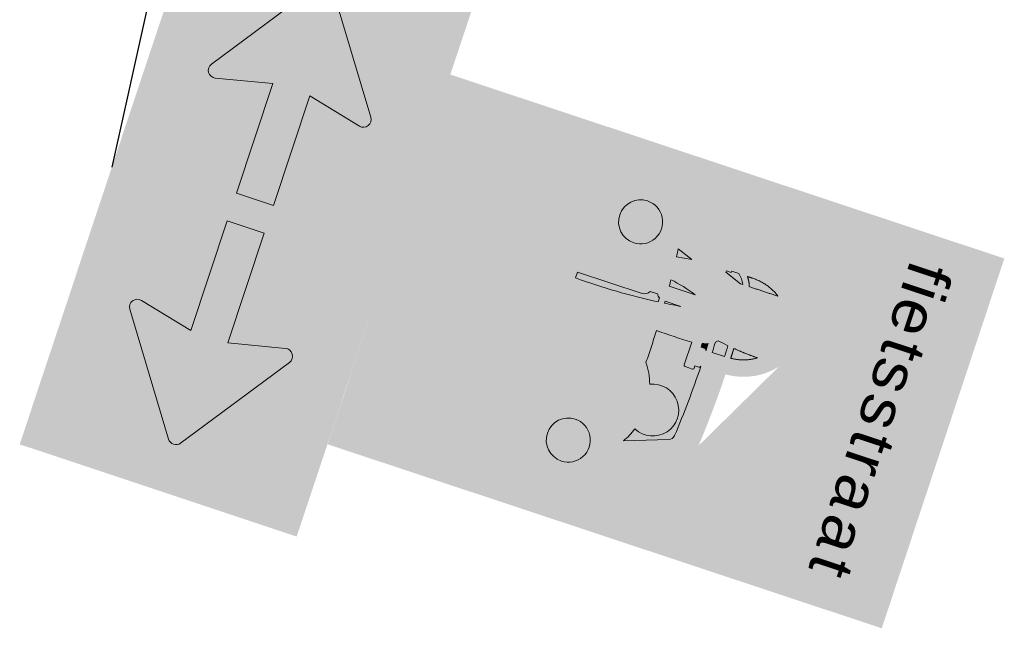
# Model space of a CAD drawing. Header units: metres. Extents: x 136326 to 138181, y 453212 to 454732.
# Tile 40 of 55: x 136674.96 to 136680.02, y 454090.82 to 454093.94. Entities that reach past the tile are written whole.
import ezdxf

# ---------------------------------------------------------------- set-up
doc = ezdxf.new("R2010")
doc.units = ezdxf.units.M
doc.layers.add('mob_bebording', color=7, linetype='Continuous', lineweight=0)
doc.styles.add('Style-Verkeersborden', font='Verkeersborden.shx')

# ---------------------------------------------------------------- blocks, each defined once
blk = doc.blocks.new('bord_OB502')
at = {"layer": 'mob_bebording', "linetype": 'Continuous', "lineweight": 0}
h = blk.add_hatch(color=254, dxfattribs=at)
h.paths.add_polyline_path([(-0.2999999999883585, -0.3000000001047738), (-0.2999999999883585, 0), (5.820766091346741e-11, 0), (0.2999999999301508, -5.820766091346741e-11), (0.3000000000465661, -0.3000000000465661)])
h.paths.add_polyline_path([(0.2750000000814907, -0.2900000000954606), (-0.2749999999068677, -0.2900000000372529, -0.414213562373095), (-0.2900000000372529, -0.2750000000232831), (-0.2900000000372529, -0.02500000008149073, -0.414213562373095), (-0.2749999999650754, -0.01000000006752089), (0.2750000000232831, -0.009999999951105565, -0.414213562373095), (0.2899999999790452, -0.02500000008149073), (0.2899999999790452, -0.2750000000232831, -0.414213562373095)], flags=17)
h = blk.add_hatch(color=7, dxfattribs=at)
h.paths.add_polyline_path([(-0.2750000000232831, -0.01000000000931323, 0.414213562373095), (-0.2899999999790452, -0.02500000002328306), (-0.2899999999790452, -0.2750000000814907, 0.414213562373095), (-0.2749999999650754, -0.2900000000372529), (0.2750000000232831, -0.2900000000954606, 0.414213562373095), (0.2900000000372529, -0.2750000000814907), (0.2900000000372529, -0.02500000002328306, 0.414213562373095), (0.2749999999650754, -0.01000000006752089)])
h.paths.add_polyline_path([(0.2799999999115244, -0.2750000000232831, -0.414213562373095), (0.2750000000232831, -0.2800000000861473), (-0.2749999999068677, -0.2800000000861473, -0.414213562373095), (-0.279999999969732, -0.2750000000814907), (-0.279999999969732, -0.02500000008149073, -0.414213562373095), (-0.2750000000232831, -0.02000000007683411), (0.2750000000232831, -0.02000000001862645, -0.414213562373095), (0.2800000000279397, -0.02500000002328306)])
h = blk.add_hatch(color=254, dxfattribs=at)
h.paths.add_polyline_path([(0.279999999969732, -0.2750000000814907), (0.279999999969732, -0.02500000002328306, 0.414213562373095), (0.2750000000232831, -0.02000000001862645), (-0.2750000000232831, -0.02000000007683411, 0.414213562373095), (-0.279999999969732, -0.02500000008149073), (-0.279999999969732, -0.2750000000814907, 0.414213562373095), (-0.2750000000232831, -0.2800000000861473), (0.2750000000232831, -0.2800000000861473, 0.414213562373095)])
h.paths.add_polyline_path([(0.120247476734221, -0.07200566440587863, -0.687280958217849), (0.1326310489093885, -0.0636528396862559), (0.2465886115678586, -0.1434467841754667, -0.5205670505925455), (0.2465886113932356, -0.1565532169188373), (0.1326310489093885, -0.2363471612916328, -0.6872809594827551), (0.1202474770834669, -0.2279943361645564), (0.1336365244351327, -0.1700000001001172), (0.01499999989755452, -0.1700000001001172), (0.01500000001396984, -0.1300000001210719), (0.1336365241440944, -0.1300000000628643)], flags=17)
h.paths.add_polyline_path([(-0.1202474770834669, -0.2279943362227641, -0.6872809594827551), (-0.1326310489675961, -0.2363471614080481), (-0.2465886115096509, -0.1565532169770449, -0.5205670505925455), (-0.2465886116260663, -0.1434467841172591), (-0.1326310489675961, -0.06365283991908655, -0.687280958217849), (-0.1202474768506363, -0.0720056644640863), (-0.1336365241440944, -0.1300000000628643), (-0.01499999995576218, -0.1300000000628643), (-0.01500000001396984, -0.1700000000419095), (-0.1336365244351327, -0.1700000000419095)], flags=17)
h = blk.add_hatch(color=7, dxfattribs=at)
edge = h.paths.add_edge_path()
edge.add_arc((-0.1280424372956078, -0.07020605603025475), 0.008000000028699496, 347.0000004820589, 485.000000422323)
edge.add_line((-0.1326310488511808, -0.0636528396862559), (-0.2465886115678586, -0.1434467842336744))
edge.add_arc((-0.2419999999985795, -0.1500000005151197), 0.007999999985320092, 125.0000007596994, 235.0000007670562)
edge.add_line((-0.2465886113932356, -0.1565532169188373), (-0.1326310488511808, -0.2363471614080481))
edge.add_arc((-0.1280424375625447, -0.2297939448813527), 0.008000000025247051, 235.0000018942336, 373.0000020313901)
edge.add_line((-0.1202474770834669, -0.2279943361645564), (-0.1336365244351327, -0.1700000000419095))
edge.add_line((-0.1336365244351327, -0.1700000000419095), (-0.01500000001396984, -0.1700000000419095))
edge.add_line((-0.01500000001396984, -0.1700000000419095), (-0.01499999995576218, -0.1300000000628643))
edge.add_line((-0.01499999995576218, -0.1300000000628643), (-0.1336365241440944, -0.1300000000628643))
edge.add_line((-0.1336365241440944, -0.1300000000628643), (-0.120247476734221, -0.07200566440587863))
h = blk.add_hatch(color=7, dxfattribs=at)
edge = h.paths.add_edge_path()
edge.add_arc((0.1280424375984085, -0.2297939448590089), 0.008000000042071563, 166.9999985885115, 304.9999987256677)
edge.add_line((0.1326310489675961, -0.2363471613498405), (0.2465886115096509, -0.1565532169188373))
edge.add_arc((0.241999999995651, -0.1500000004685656), 0.008000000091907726, 304.9999997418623, 414.9999997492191)
edge.add_line((0.2465886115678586, -0.1434467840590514), (0.1326310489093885, -0.06365283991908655))
edge.add_arc((0.1280424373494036, -0.07020605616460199), 0.007999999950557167, 54.99999914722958, 192.9999990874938)
edge.add_line((0.1202474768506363, -0.0720056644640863), (0.1336365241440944, -0.1300000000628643))
edge.add_line((0.1336365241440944, -0.1300000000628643), (0.01500000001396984, -0.1300000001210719))
edge.add_line((0.01500000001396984, -0.1300000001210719), (0.01499999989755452, -0.1700000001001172))
edge.add_line((0.01499999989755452, -0.1700000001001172), (0.1336365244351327, -0.1700000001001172))
edge.add_line((0.1336365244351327, -0.1700000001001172), (0.1202474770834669, -0.2279943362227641))
at = {"layer": 'mob_bebording', "color": 7, "linetype": 'Continuous', "lineweight": 0, "flags": 128}
for points in [[(-0.120247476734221, -0.07200566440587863, 0.687280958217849), (-0.1326310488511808, -0.0636528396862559), (-0.2465886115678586, -0.1434467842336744, 0.5205670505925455), (-0.2465886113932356, -0.1565532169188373), (-0.1326310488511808, -0.2363471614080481, 0.6872809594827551), (-0.1202474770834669, -0.2279943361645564), (-0.1336365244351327, -0.1700000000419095), (-0.01500000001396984, -0.1700000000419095), (-0.01499999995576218, -0.1300000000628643), (-0.1336365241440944, -0.1300000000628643)], [(0.1202474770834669, -0.2279943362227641, 0.6872809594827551), (0.1326310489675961, -0.2363471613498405), (0.2465886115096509, -0.1565532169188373, 0.5205670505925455), (0.2465886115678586, -0.1434467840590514), (0.1326310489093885, -0.06365283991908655, 0.687280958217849), (0.1202474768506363, -0.0720056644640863), (0.1336365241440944, -0.1300000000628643), (0.01500000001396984, -0.1300000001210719), (0.01499999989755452, -0.1700000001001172), (0.1336365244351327, -0.1700000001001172)]]:
    blk.add_lwpolyline(points, format="xyb", close=True, dxfattribs=at)
blk = doc.blocks.new('bord_L1002-B')
at = {"layer": 'mob_bebording', "linetype": 'Continuous', "lineweight": 0}
h = blk.add_hatch(color=170, dxfattribs=at)
h.paths.add_polyline_path([(-0.1999999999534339, 0), (-0.2000000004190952, 0.6000000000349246), (0.1999999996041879, 0.5999999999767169), (0.2000000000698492, 0), (-5.820766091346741e-11, 0)])
h.paths.add_polyline_path([(-0.1750000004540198, 0.5900000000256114), (0.1749999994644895, 0.589999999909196, -0.414213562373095), (0.189999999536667, 0.5750000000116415), (0.1899999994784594, 0.0249999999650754, -0.414213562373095), (0.1749999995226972, 0.009999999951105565), (-0.1750000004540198, 0.01000000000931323, -0.414213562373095), (-0.1900000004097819, 0.0249999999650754), (-0.1900000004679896, 0.5749999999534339, -0.414213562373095)], flags=17)
h = blk.add_hatch(color=254, dxfattribs=at)
h.paths.add_polyline_path([(-0.1900000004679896, 0.5750000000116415), (-0.1900000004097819, 0.0249999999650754, 0.414213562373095), (-0.1750000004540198, 0.01000000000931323), (0.1749999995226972, 0.009999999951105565, 0.414213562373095), (0.1899999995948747, 0.02500000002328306), (0.1899999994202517, 0.5749999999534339, 0.414213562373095), (0.1749999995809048, 0.5899999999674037), (-0.1750000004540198, 0.5899999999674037, 0.414213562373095)])
h.paths.add_polyline_path([(0.1799999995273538, 0.0249999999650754, -0.414213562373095), (0.1749999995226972, 0.02000000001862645), (-0.1750000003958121, 0.01999999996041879, -0.414213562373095), (-0.1800000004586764, 0.0249999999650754), (-0.1800000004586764, 0.5749999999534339, -0.414213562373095), (-0.1750000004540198, 0.5799999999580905), (0.1749999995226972, 0.5799999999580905, -0.414213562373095), (0.1799999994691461, 0.5750000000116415)])
h = blk.add_hatch(color=170, dxfattribs=at)
h.paths.add_polyline_path([(-0.180000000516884, 0.5750000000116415), (-0.1800000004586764, 0.02499999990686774, 0.414213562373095), (-0.1750000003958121, 0.01999999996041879), (0.1749999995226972, 0.01999999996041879, 0.414213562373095), (0.1799999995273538, 0.0249999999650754), (0.1799999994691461, 0.5750000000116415, 0.414213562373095), (0.1749999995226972, 0.5800000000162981), (-0.1750000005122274, 0.5799999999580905, 0.414213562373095)])
edge = h.paths.add_edge_path(flags=17)
edge.add_arc((-1.192803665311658, 0.3009838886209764), 1.175776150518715, 353.8248707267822, 354.1592967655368, ccw=False)
edge.add_arc((-0.02600000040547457, 0.1696276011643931), 0.005333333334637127, -90, 66.22234009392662, ccw=False)
edge.add_line((-0.02600000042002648, 0.1642942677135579), (-0.03933333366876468, 0.1642942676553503))
edge.add_arc((-0.03933333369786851, 0.1696276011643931), 0.005333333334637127, 132.7499600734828, 270, ccw=False)
edge.add_arc((-0.6919713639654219, 0.2075767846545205), 0.6499094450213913, 356.9983083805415, 357.6857576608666)
edge.add_line((-0.04259199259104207, 0.1813333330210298), (-0.0486666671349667, 0.1813333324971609))
edge.add_line((-0.0486666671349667, 0.1813333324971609), (-0.04866666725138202, 0.1379350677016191))
edge.add_arc((-0.05666666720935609, 0.1379350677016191), 0.008000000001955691, -180, 0, ccw=False)
edge.add_line((-0.06466666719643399, 0.1379350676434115), (-0.06466666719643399, 0.1813333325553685))
edge.add_line((-0.06466666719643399, 0.1813333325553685), (-0.08133333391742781, 0.1813333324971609))
edge.add_line((-0.08133333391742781, 0.1813333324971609), (-0.08133333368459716, 0.1513333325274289))
edge.add_arc((-0.09800000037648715, 0.1513333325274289), 0.01666666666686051, 270, 360, ccw=False)
edge.add_line((-0.09800000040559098, 0.1346666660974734), (-0.1300000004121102, 0.1346666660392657))
edge.add_arc((-0.1300000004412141, 0.1513333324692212), 0.01666666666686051, 180, 270, ccw=False)
edge.add_line((-0.1466666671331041, 0.1513333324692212), (-0.1466666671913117, 0.1824771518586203))
edge.add_arc((-0.1400000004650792, 0.2013333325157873), 0.02000000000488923, 144.279034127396, 250.52877931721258, ccw=False)
edge.add_arc((-0.1180117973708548, 0.2334204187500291), 0.04333333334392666, 112.04031880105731, 208.0997070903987, ccw=False)
edge.add_line((-0.1342730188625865, 0.2735869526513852), (-0.1166743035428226, 0.3222188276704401))
edge.add_line((-0.1166743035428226, 0.3222188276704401), (-0.1206666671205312, 0.3222188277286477))
edge.add_arc((-0.1206666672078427, 0.3235521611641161), 0.001333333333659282, 179.9999993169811, 269.9999993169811, ccw=False)
edge.add_line((-0.1220000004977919, 0.3235521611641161), (-0.1220000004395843, 0.3315521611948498))
edge.add_arc((-0.120666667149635, 0.3315521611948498), 0.001333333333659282, 90.00000068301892, 180.0000006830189, ccw=False)
edge.add_line((-0.1206666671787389, 0.3328854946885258), (-0.1180000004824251, 0.3328854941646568))
edge.add_line((-0.1180000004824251, 0.3328854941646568), (-0.1180000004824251, 0.3382188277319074))
edge.add_line((-0.1180000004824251, 0.3382188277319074), (-0.1166666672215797, 0.3382188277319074))
edge.add_line((-0.1166666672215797, 0.3382188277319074), (-0.116666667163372, 0.3608854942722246))
edge.add_ellipse((-0.05666666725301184, 0.3608854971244), major_axis=(-1.040834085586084e-17, 0.0666666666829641), ratio=0.8999999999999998, start_angle=12.615296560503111, end_angle=90.0000022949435, ccw=False)
edge.add_arc((-0.05666666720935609, 0.4460494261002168), 0.02400000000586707, -56.90632719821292, 236.9063272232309, ccw=False)
edge.add_ellipse((-0.05666666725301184, 0.3608854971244), major_axis=(-1.040834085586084e-17, 0.0666666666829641), ratio=0.8999999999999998, start_angle=274.01516179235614, end_angle=347.384703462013, ccw=False)
edge.add_arc((-4.074536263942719e-10, -0.6411080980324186), 1.006666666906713, 85.3587088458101, 89.818660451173, ccw=False)
edge.add_arc((0.07875945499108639, 0.3290335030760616), 0.0333333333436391, 19.893981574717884, 85.35870885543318, ccw=False)
edge.add_line((0.1101035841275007, 0.3403761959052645), (0.1342730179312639, 0.2735869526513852))
edge.add_arc((0.1180117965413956, 0.2334204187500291), 0.04333333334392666, -28.09970709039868, 67.95968119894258, ccw=False)
edge.add_arc((0.1399999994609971, 0.2013333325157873), 0.02000000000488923, -70.52877931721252, 35.72096587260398, ccw=False)
edge.add_line((0.1466666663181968, 0.1824771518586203), (0.1466666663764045, 0.1513333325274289))
edge.add_arc((0.1299999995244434, 0.1513333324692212), 0.01666666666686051, -90, 0, ccw=False)
edge.add_line((0.1299999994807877, 0.1346666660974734), (0.09799999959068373, 0.134666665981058))
edge.add_arc((0.0979999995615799, 0.1513333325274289), 0.01666666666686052, 180, 270, ccw=False)
edge.add_line((0.08133333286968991, 0.1513333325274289), (0.08133333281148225, 0.1813333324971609))
edge.add_line((0.08133333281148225, 0.1813333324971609), (-4.656612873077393e-10, 0.1813333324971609))
edge.add_line((-4.656612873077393e-10, 0.1813333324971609), (-0.02313136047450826, 0.1813333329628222))
h = blk.add_hatch(color=254, dxfattribs=at)
edge = h.paths.add_edge_path()
edge.add_arc((0.0979999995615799, 0.1513333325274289), 0.01666666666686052, 180, 270)
edge.add_line((0.09799999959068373, 0.134666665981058), (0.1299999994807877, 0.1346666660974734))
edge.add_arc((0.1299999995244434, 0.1513333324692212), 0.01666666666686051, 270, 360)
edge.add_line((0.1466666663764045, 0.1513333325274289), (0.1466666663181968, 0.1824771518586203))
edge.add_arc((0.1399999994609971, 0.2013333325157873), 0.02000000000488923, 289.4712206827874, 395.720965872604)
edge.add_arc((0.1180117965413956, 0.2334204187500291), 0.04333333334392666, 331.9002929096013, 427.9596811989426)
edge.add_line((0.1342730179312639, 0.2735869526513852), (0.1101035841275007, 0.3403761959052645))
edge.add_arc((0.07875945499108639, 0.3290335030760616), 0.0333333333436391, 19.89398157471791, 85.35870885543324)
edge.add_arc((-4.074536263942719e-10, -0.6411080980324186), 1.006666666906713, 85.35870884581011, 89.81866045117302)
edge.add_ellipse((-0.05666666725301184, 0.3608854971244), major_axis=(-1.040834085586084e-17, 0.0666666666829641), ratio=0.8999999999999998, start_angle=274.0151617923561, end_angle=347.384703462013)
edge.add_arc((-0.05666666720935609, 0.4460494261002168), 0.02400000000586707, 303.0936728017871, 596.906327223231)
edge.add_ellipse((-0.05666666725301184, 0.3608854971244), major_axis=(-1.040834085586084e-17, 0.0666666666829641), ratio=0.8999999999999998, start_angle=12.61529656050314, end_angle=90.00000229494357)
edge.add_line((-0.116666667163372, 0.3608854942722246), (-0.1166666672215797, 0.3382188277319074))
edge.add_line((-0.1166666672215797, 0.3382188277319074), (-0.1180000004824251, 0.3382188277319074))
edge.add_line((-0.1180000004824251, 0.3382188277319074), (-0.1180000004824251, 0.3328854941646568))
edge.add_line((-0.1180000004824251, 0.3328854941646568), (-0.1206666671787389, 0.3328854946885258))
edge.add_arc((-0.120666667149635, 0.3315521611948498), 0.001333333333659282, 90.00000068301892, 180.0000006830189)
edge.add_line((-0.1220000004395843, 0.3315521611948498), (-0.1220000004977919, 0.3235521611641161))
edge.add_arc((-0.1206666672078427, 0.3235521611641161), 0.001333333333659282, 179.9999993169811, 269.9999993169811)
edge.add_line((-0.1206666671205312, 0.3222188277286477), (-0.1166743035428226, 0.3222188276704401))
edge.add_line((-0.1166743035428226, 0.3222188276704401), (-0.1342730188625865, 0.2735869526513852))
edge.add_arc((-0.1180117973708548, 0.2334204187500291), 0.04333333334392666, 112.0403188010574, 208.0997070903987)
edge.add_arc((-0.1400000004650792, 0.2013333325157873), 0.02000000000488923, 144.279034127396, 250.5287793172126)
edge.add_line((-0.1466666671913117, 0.1824771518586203), (-0.1466666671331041, 0.1513333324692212))
edge.add_arc((-0.1300000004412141, 0.1513333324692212), 0.01666666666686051, 180, 270)
edge.add_line((-0.1300000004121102, 0.1346666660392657), (-0.09800000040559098, 0.1346666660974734))
edge.add_arc((-0.09800000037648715, 0.1513333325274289), 0.01666666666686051, 270, 360)
edge.add_line((-0.08133333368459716, 0.1513333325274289), (-0.08133333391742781, 0.1813333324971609))
edge.add_line((-0.08133333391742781, 0.1813333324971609), (-0.06466666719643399, 0.1813333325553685))
edge.add_line((-0.06466666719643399, 0.1813333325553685), (-0.06466666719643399, 0.1379350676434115))
edge.add_arc((-0.05666666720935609, 0.1379350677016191), 0.008000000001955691, 180, 360)
edge.add_line((-0.04866666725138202, 0.1379350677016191), (-0.0486666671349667, 0.1813333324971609))
edge.add_line((-0.0486666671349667, 0.1813333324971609), (-0.04259199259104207, 0.1813333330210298))
edge.add_arc((-0.6919713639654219, 0.2075767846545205), 0.6499094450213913, 356.9983083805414, 357.6857576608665, ccw=False)
edge.add_arc((-0.03933333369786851, 0.1696276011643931), 0.005333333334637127, 132.7499600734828, 270)
edge.add_line((-0.03933333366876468, 0.1642942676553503), (-0.02600000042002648, 0.1642942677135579))
edge.add_arc((-0.02600000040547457, 0.1696276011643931), 0.005333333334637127, 270, 426.2223400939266)
edge.add_arc((-1.192803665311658, 0.3009838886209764), 1.175776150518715, 353.8248707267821, 354.1592967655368)
edge.add_line((-0.02313136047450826, 0.1813333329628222), (-4.656612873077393e-10, 0.1813333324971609))
edge.add_line((-4.656612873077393e-10, 0.1813333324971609), (0.08133333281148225, 0.1813333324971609))
edge.add_line((0.08133333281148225, 0.1813333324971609), (0.08133333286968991, 0.1513333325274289))
h.paths.add_polyline_path([(-0.09933333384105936, 0.3459989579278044, -0.1119912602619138), (-0.09000000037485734, 0.3532153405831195), (-0.090000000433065, 0.3510083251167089), (-0.09655822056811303, 0.3328854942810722), (-0.09800000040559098, 0.3328854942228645), (-0.09800000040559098, 0.3382188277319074), (-0.09933333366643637, 0.3382188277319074)])
h.paths.add_polyline_path([(-0.02509400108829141, 0.3452394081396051, 0.02724534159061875), (-0.02721421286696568, 0.3476796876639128, 0.009965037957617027), (-0.02559000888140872, 0.358564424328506, -0.00289809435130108), (-0.01400000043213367, 0.358793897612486), (-0.01400000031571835, 0.3454592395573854, 0.002811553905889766)])
h.paths.add_polyline_path([(-0.01942985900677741, 0.3328854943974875, 0.05107219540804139), (-0.02122300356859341, 0.3386620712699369, -0.001842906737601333), (-0.01400000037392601, 0.3387918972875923), (-0.01400000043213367, 0.3382188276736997), (-0.01533333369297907, 0.3382188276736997), (-0.01533333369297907, 0.3328854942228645)])
h.paths.add_polyline_path([(0.08502828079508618, 0.3313020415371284), (0.1009187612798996, 0.2873906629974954, 0.05822641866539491), (0.08560693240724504, 0.2948269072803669, 1.570336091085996), (0.03727898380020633, 0.2948269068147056, 0.07809382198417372), (0.01720720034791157, 0.2840781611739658, 0.004273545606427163), (-4.074536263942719e-10, 0.2842252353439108, 0.004259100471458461), (-0.01714904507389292, 0.2840791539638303, 0.008110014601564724), (-0.01721928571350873, 0.3222188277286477), (0.007333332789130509, 0.3222188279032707, 0.414213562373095), (0.008666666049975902, 0.3235521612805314), (0.008666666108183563, 0.3315521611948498, 0.414213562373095), (0.007333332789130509, 0.3328854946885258), (0.004666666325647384, 0.3328854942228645), (0.004666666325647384, 0.3382188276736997), (0.003333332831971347, 0.3382188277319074), (0.003333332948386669, 0.3388862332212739, -0.01940354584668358), (0.07929890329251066, 0.3356783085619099, -0.2936747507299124)])
h.paths.add_polyline_path([(-0.09559067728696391, 0.2796764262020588, 0.002102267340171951), (-0.104014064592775, 0.2788371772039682), (-0.09800958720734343, 0.2954298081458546)])
h.paths.add_polyline_path([(-0.06466666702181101, 0.2821460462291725, 0.001688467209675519), (-0.07144998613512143, 0.2816863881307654, -0.04885069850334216), (-0.06466666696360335, 0.3100144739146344)])
h.paths.add_polyline_path([(-0.04866666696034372, 0.2830481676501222), (-0.0486666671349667, 0.2999962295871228, -0.006534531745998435), (-0.04647103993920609, 0.2831520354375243, 0.0005458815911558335)])
h.paths.add_polyline_path([(-0.08800000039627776, 0.1513333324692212, -0.414213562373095), (-0.09800000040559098, 0.1413333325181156), (-0.1300000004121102, 0.1413333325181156, -0.414213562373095), (-0.1400000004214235, 0.1513333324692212), (-0.1400000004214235, 0.1879999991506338, -0.7260755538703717), (-0.1478503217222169, 0.21211063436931, -0.5094417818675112), (-0.1290672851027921, 0.268380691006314), (-0.1095845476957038, 0.3222188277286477), (-0.09905187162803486, 0.3222188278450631, 0.04544799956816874), (-0.09977393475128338, 0.3101459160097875), (-0.1139224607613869, 0.2710482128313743, -0.004862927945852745), (-0.09457720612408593, 0.273076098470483), (-0.08962149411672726, 0.2408015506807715, 0.7423681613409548), (-0.08666666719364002, 0.2310282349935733), (-0.07333333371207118, 0.2310282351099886, 0.841374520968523), (-0.0715359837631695, 0.241382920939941, -0.05634459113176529), (-0.07222644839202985, 0.2749468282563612, -0.002338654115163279), (-0.06289325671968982, 0.2755788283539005, 0.1160711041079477), (-0.06000000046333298, 0.2733292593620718), (-0.06000000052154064, 0.2652075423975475, 0.2932527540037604), (-0.06466666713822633, 0.2579350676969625), (-0.06466666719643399, 0.1879999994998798), (-0.08800000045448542, 0.1879999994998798)])
h.paths.add_polyline_path([(-0.04866666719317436, 0.2579350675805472, 0.2932527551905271), (-0.05333333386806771, 0.2652075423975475), (-0.05333333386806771, 0.2733292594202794, 0.1447702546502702), (-0.0499139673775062, 0.2763120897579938, -0.001047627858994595), (-0.04572825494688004, 0.2765124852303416, -0.03411234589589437), (-0.04235683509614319, 0.1879999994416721), (-0.0486666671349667, 0.1879999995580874)])
h.paths.add_polyline_path([(-0.01726387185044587, 0.277409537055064, -0.004316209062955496), (-5.238689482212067e-10, 0.2775585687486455, -0.004863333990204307), (0.01945195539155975, 0.2773693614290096, -0.121626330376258), (0.0483779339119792, 0.2909629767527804, -2.689840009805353), (0.07450798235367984, 0.2909629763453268, -0.1546066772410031), (0.1097664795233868, 0.2715159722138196, -0.001045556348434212), (0.1139224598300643, 0.2710482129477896), (0.09129710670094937, 0.3335705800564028, 0.2936747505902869), (0.07983835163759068, 0.3423231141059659, 0.01940929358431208), (0.003333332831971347, 0.345552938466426), (0.003333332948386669, 0.3588863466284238, -0.01942055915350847), (0.08091724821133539, 0.355612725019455, -0.2936747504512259), (0.1038347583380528, 0.3381076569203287), (0.1290672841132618, 0.268380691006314, -0.5094417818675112), (0.1478503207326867, 0.2121106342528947, -0.7260755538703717), (0.1399999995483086, 0.1879999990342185), (0.1399999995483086, 0.1513333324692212, -0.414213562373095), (0.129999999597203, 0.141333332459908), (0.09799999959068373, 0.1413333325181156, -0.414213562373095), (0.0879999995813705, 0.1513333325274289), (0.08799999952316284, 0.1879999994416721), (-4.656612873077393e-10, 0.1879999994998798), (-0.02246858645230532, 0.1879999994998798, 0.01904984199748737)])
edge = h.paths.add_edge_path()
edge.add_arc((-4.074536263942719e-10, -0.6411080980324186), 1.006666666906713, 90.80747794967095, 91.41227388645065)
edge.add_arc((-0.2994481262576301, 0.3938655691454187), 0.2761239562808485, 354.052162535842, 359.5332054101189)
edge.add_spline(control_points=[(-0.02333333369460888, 0.3916159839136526), (-0.01867983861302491, 0.3848529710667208), (-0.01551387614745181, 0.3766106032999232), (-0.01442147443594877, 0.3677501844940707)], knot_values=[0, 0, 0, 0, 1, 1, 1, 1], degree=3, periodic=0)
edge.add_spline(control_points=[(-0.01442147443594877, 0.3677501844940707), (-0.01432783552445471, 0.3669906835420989), (-0.01424943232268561, 0.3662266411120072), (-0.01418663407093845, 0.3654586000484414)], knot_values=[0, 0, 0, 0, 1, 1, 1, 1], degree=3, periodic=0)
edge = h.paths.add_edge_path()
edge.add_line((-0.090000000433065, 0.3916159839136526), (-0.09000000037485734, 0.3604144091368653))
edge.add_arc((-0.07875945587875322, 0.3290335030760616), 0.0333333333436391, 109.7073687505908, 128.1131404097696)
edge.add_line((-0.09933333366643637, 0.3552599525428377), (-0.09933333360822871, 0.3608854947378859))
edge.add_spline(control_points=[(-0.09933333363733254, 0.3608854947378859), (-0.09933333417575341, 0.3723232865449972), (-0.09583676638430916, 0.3831333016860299), (-0.09000000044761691, 0.3916159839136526)], knot_values=[0, 0, 0, 0, 1, 1, 1, 1], degree=3, periodic=0)
at = {"layer": 'mob_bebording', "linetype": 'Continuous', "lineweight": 0, "extrusion": (0, 0, -0.9999999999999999)}
h = blk.add_hatch(color=5, dxfattribs=at)
edge = h.paths.add_edge_path()
edge.add_arc((0.07875945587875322, 0.3290335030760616), 0.0333333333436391, 51.88685959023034, 70.29263124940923)
edge.add_line((0.09000000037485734, 0.3604144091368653), (0.090000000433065, 0.3916159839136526))
edge.add_spline(control_points=[(0.09000000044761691, 0.3916159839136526), (0.09583676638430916, 0.3831333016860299), (0.09933333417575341, 0.3723232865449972), (0.09933333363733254, 0.3608854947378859)], knot_values=[0, 0, 0, 0, 1, 1, 1, 1], degree=3, periodic=0)
edge.add_line((0.09933333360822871, 0.3608854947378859), (0.09933333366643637, 0.3552599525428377))
h = blk.add_hatch(color=5, dxfattribs=at)
edge = h.paths.add_edge_path()
edge.add_arc((4.074536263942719e-10, -0.6411080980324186), 1.006666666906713, 88.58772611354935, 89.19252205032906)
edge.add_spline(control_points=[(0.01418663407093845, 0.3654586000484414), (0.01498204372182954, 0.3751866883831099), (0.01828094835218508, 0.3842732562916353), (0.02333333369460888, 0.3916159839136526)], knot_values=[0, 0, 0, 0, 1, 1, 1, 1], degree=3, periodic=0)
edge.add_arc((0.2994481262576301, 0.3938655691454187), 0.2761239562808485, 180.466794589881, 185.947837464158)
at = {"layer": 'mob_bebording', "linetype": 'Continuous', "lineweight": 0}
h = blk.add_hatch(color=10, dxfattribs=at)
edge = h.paths.add_edge_path()
edge.add_line((-0.01400000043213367, 0.3454592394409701), (-0.01400000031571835, 0.3587938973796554))
edge.add_arc((1.150597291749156e-08, -0.6411081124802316), 1.000000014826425, 90.80216778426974, 91.46636022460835)
edge.add_arc((-0.2994481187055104, 0.3938655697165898), 0.276123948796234, 350.3711597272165, 352.6549026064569, ccw=False)
edge.add_arc((-0.04852920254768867, 0.3270191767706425), 0.02968476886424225, 37.86409354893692, 44.10672154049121, ccw=False)
edge.add_arc((-9.275306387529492e-09, -0.6411080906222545), 0.9866666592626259, 90.8130074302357, 91.45736642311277, ccw=False)
at = {"layer": 'mob_bebording', "linetype": 'Continuous', "lineweight": 0, "extrusion": (0, 0, -0.9999999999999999)}
h = blk.add_hatch(color=10, dxfattribs=at)
h.paths.add_polyline_path([(0.02246858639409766, 0.1879999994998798), (4.656612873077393e-10, 0.1879999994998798), (-0.08799999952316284, 0.1879999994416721), (-0.0879999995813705, 0.1513333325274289, -0.414213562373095), (-0.09799999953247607, 0.1413333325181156), (-0.1299999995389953, 0.141333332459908, -0.414213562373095), (-0.1399999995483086, 0.1513333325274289), (-0.1399999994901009, 0.1879999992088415, -0.7260755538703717), (-0.1478503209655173, 0.21211063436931, -0.5094417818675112), (-0.1290672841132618, 0.2683806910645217), (-0.1038347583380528, 0.3381076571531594, -0.2936747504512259), (-0.08091724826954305, 0.3556127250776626, -0.01942055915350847), (-0.003333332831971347, 0.3588863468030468), (-0.003333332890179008, 0.3455529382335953, 0.01940929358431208), (-0.07983835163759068, 0.3423231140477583, 0.2936747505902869), (-0.09129710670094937, 0.3335705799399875), (-0.1139224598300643, 0.2710482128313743, -0.001045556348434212), (-0.1097664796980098, 0.2715159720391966, -0.1546066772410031), (-0.07450798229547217, 0.2909629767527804, -2.689840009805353), (-0.04837793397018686, 0.2909629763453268, -0.121626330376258), (-0.01945195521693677, 0.2773693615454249, -0.004863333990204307), (4.656612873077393e-10, 0.2775585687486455, -0.004316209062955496), (0.01726387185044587, 0.2774095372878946, 0.01904984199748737)])
edge = h.paths.add_edge_path(flags=17)
edge.add_arc((-0.1180117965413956, 0.2334204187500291), 0.02266666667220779, 0, 360)
at = {"layer": 'mob_bebording', "linetype": 'Continuous', "lineweight": 0}
h = blk.add_hatch(color=1, dxfattribs=at)
edge = h.paths.add_edge_path()
edge.add_arc((-0.07875945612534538, 0.3290335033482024), 0.02666666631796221, 114.9306151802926, 140.4906182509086)
edge.add_line((-0.09933333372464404, 0.3459989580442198), (-0.09933333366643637, 0.3382188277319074))
edge.add_line((-0.09933333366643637, 0.3382188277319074), (-0.09800000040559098, 0.3382188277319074))
edge.add_line((-0.09800000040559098, 0.3382188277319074), (-0.09800000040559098, 0.3328854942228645))
edge.add_line((-0.09800000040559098, 0.3328854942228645), (-0.09655822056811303, 0.3328854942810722))
edge.add_line((-0.09655822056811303, 0.3328854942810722), (-0.090000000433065, 0.3510083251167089))
edge.add_line((-0.090000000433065, 0.3510083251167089), (-0.09000000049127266, 0.3532153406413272))
h = blk.add_hatch(color=5, dxfattribs=at)
edge = h.paths.add_edge_path()
edge.add_arc((-1.073043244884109e-08, -0.6411081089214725), 0.9800000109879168, 90.8185383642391, 91.24090099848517)
edge.add_arc((-0.04852920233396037, 0.3270191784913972), 0.02968476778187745, 11.397840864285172, 23.092564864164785, ccw=False)
edge.add_line((-0.01942985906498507, 0.3328854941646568), (-0.01533333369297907, 0.3328854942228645))
edge.add_line((-0.01533333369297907, 0.3328854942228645), (-0.01533333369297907, 0.3382188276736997))
edge.add_line((-0.01533333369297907, 0.3382188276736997), (-0.01400000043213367, 0.3382188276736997))
edge.add_line((-0.01400000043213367, 0.3382188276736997), (-0.01400000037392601, 0.3387918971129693))
at = {"layer": 'mob_bebording', "linetype": 'Continuous', "lineweight": 0, "extrusion": (0, 0, -0.9999999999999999)}
h = blk.add_hatch(color=170, dxfattribs=at)
edge = h.paths.add_edge_path()
edge.add_ellipse((8.81086492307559e-09, -0.722441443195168), major_axis=(-1.006666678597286, 0), ratio=1, start_angle=270.0000004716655, end_angle=270.9794190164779)
edge.add_ellipse((-0.06144295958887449, 0.2255890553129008), major_axis=(-0.07333333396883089, 0), ratio=1, start_angle=232.8995040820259, end_angle=250.7610381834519)
edge.add_ellipse((-0.06144295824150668, 0.306105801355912), major_axis=(-0.02666666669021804, 0), ratio=1, start_angle=-205.0215131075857, end_angle=25.02151421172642)
edge.add_ellipse((-0.06144295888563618, 0.2255890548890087), major_axis=(-0.0733333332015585, 0), ratio=1, start_angle=289.2389601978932, end_angle=302.568422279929)
edge.add_line((-0.1009187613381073, 0.2873906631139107), (-0.08502828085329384, 0.331302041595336))
edge.add_ellipse((-0.0787594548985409, 0.329033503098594), major_axis=(-0.006666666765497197, 0), ratio=1, start_angle=274.64129168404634, end_angle=340.10601901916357, ccw=False)
edge.add_ellipse((1.537675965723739e-09, -0.6411080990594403), major_axis=(-0.9800000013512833, 0), ratio=1, start_angle=270.1948840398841, end_angle=274.6412912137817, ccw=False)
edge.add_line((-0.003333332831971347, 0.3388862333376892), (-0.003333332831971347, 0.3382188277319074))
edge.add_line((-0.003333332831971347, 0.3382188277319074), (-0.004666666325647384, 0.3382188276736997))
edge.add_line((-0.004666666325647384, 0.3382188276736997), (-0.004666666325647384, 0.3328854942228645))
edge.add_line((-0.004666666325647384, 0.3328854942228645), (-0.00733333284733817, 0.3328854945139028))
edge.add_ellipse((-0.007333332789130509, 0.3315521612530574), major_axis=(-0.001333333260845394, 0), ratio=1, start_angle=270.0000025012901, end_angle=360)
edge.add_line((-0.008666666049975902, 0.3315521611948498), (-0.008666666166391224, 0.3235521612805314))
edge.add_ellipse((-0.007333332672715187, 0.3235521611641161), major_axis=(-0.001333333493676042, 0), ratio=1, start_angle=-5.002579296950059e-06, end_angle=89.99999499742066)
edge.add_line((-0.007333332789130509, 0.3222188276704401), (0.01721928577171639, 0.3222188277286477))
edge.add_ellipse((1.192803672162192, 0.3009838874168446), major_axis=(-1.17577615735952, 0), ratio=1, start_angle=-1.034838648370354, end_angle=0.8237990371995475)
edge.add_ellipse((-2.832446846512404e-10, -0.7224414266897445), major_axis=(-1.006666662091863, 0), ratio=1, start_angle=269.0238919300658, end_angle=269.999999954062)
h = blk.add_hatch(color=10, dxfattribs=at)
h.paths.add_polyline_path([(0.06466666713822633, 0.2579350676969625, 0.2932527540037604), (0.06000000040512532, 0.2652075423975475), (0.06000000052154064, 0.2733292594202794, 0.1160711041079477), (0.06289325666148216, 0.2755788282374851, -0.002338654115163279), (0.07222644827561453, 0.2749468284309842, -0.05634459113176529), (0.0715359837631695, 0.2413829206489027, 0.841374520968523), (0.07333333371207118, 0.2310282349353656), (0.08666666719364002, 0.2310282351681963, 0.7423681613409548), (0.0896214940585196, 0.2408015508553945), (0.09457720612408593, 0.2730760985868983, -0.004862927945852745), (0.1139224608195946, 0.2710482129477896), (0.09977393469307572, 0.3101459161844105, 0.04544799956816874), (0.09905187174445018, 0.3222188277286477), (0.1095845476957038, 0.3222188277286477), (0.1290672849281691, 0.2683806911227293, -0.5094417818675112), (0.1478503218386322, 0.2121106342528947, -0.7260755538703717), (0.1400000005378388, 0.1879999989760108), (0.1400000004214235, 0.1513333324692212, -0.414213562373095), (0.1300000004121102, 0.1413333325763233), (0.09800000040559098, 0.1413333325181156, -0.414213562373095), (0.08800000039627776, 0.1513333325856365), (0.08800000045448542, 0.1879999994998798), (0.06466666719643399, 0.1879999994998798)])
edge = h.paths.add_edge_path(flags=17)
edge.add_arc((0.1180117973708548, 0.2334204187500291), 0.02266666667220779, 0, 360)
at = {"layer": 'mob_bebording', "linetype": 'Continuous', "lineweight": 0}
h = blk.add_hatch(color=5, dxfattribs=at)
edge = h.paths.add_edge_path()
edge.add_line((-0.06466666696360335, 0.2821460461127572), (-0.06466666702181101, 0.3100144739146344))
edge.add_arc((0.07656849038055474, 0.2612187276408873), 0.1494268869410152, 160.9403314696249, 172.1271937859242)
edge.add_arc((-1.583035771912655e-08, -0.7224414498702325), 1.006666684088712, 93.68312494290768, 94.07009275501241, ccw=False)
at = {"layer": 'mob_bebording', "linetype": 'Continuous', "lineweight": 0, "extrusion": (0, 0, -0.9999999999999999)}
h = blk.add_hatch(color=5, dxfattribs=at)
edge = h.paths.add_edge_path()
edge.add_ellipse((-2.047590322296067e-08, -0.7224414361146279), major_axis=(-1.006666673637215, 0), ratio=1, start_angle=264.0693144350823, end_angle=264.551117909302)
edge.add_line((0.09559067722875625, 0.2796764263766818), (0.09800958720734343, 0.2954298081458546))
edge.add_line((0.09800958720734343, 0.2954298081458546), (0.104014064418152, 0.2788371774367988))
at = {"layer": 'mob_bebording', "linetype": 'Continuous', "lineweight": 0}
h = blk.add_hatch(color=5, dxfattribs=at)
edge = h.paths.add_edge_path()
edge.add_arc((-0.6919713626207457, 0.2075767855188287), 0.6499094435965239, 6.677794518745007, 8.175377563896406)
edge.add_line((-0.0486666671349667, 0.2999962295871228), (-0.0486666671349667, 0.2830481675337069))
edge.add_arc((1.456104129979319e-07, -0.7224414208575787), 1.00666666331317, 92.6459100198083, 92.77101685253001, ccw=False)
h = blk.add_hatch(color=1, dxfattribs=at)
edge = h.paths.add_edge_path()
edge.add_arc((-0.6919713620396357, 0.2075767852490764), 0.6499094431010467, 358.2738566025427, 366.0888000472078)
edge.add_arc((-3.020639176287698e-08, -0.722441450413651), 1.000000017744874, 92.62094820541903, 92.86104673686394)
edge.add_arc((-0.05666666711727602, 0.2806017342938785), 0.008000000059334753, 294.6243170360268, 327.57429476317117, ccw=False)
edge.add_line((-0.05333333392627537, 0.2733292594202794), (-0.05333333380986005, 0.2652075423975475))
edge.add_arc((-0.05666666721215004, 0.2579350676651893), 0.008000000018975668, -6.062045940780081e-07, 65.37568116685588, ccw=False)
edge.add_line((-0.04866666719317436, 0.2579350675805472), (-0.0486666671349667, 0.1879999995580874))
edge.add_line((-0.0486666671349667, 0.1879999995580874), (-0.04235683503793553, 0.1879999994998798))
h = blk.add_hatch(color=254, dxfattribs=at)
edge = h.paths.add_edge_path()
edge.add_arc((-0.1180117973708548, 0.2334204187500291), 0.02266666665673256, 180, 360)
edge.add_arc((-0.1180117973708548, 0.2334204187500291), 0.02266666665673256, 0, 180)
h = blk.add_hatch(color=254, dxfattribs=at)
edge = h.paths.add_edge_path()
edge.add_arc((0.1180117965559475, 0.2334204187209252), 0.02266666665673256, 359.9999999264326, 539.9999999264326)
edge.add_arc((0.1180117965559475, 0.2334204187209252), 0.02266666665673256, 179.9999999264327, 359.9999999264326)
at = {"layer": 'mob_bebording', "color": 1, "linetype": 'Continuous', "lineweight": 0, "flags": 128}
for points in [[(-0.01400000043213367, 0.3454592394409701), (-0.01400000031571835, 0.3587938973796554, 0.00289809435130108), (-0.0255900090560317, 0.358564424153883, -0.009965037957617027), (-0.027214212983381, 0.3476796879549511, -0.02724534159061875), (-0.02509400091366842, 0.3452394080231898, -0.002811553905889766)], [(-0.04235683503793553, 0.1879999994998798, 0.03411234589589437), (-0.04572825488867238, 0.2765124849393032, 0.001047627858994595), (-0.04991396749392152, 0.2763120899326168, -0.1447702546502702), (-0.05333333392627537, 0.2733292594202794), (-0.05333333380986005, 0.2652075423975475, -0.2932527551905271), (-0.04866666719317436, 0.2579350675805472), (-0.0486666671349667, 0.1879999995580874)]]:
    blk.add_lwpolyline(points, format="xyb", close=True, dxfattribs=at)
at = {"layer": 'mob_bebording', "color": 10, "linetype": 'Continuous', "lineweight": 0, "flags": 128}
blk.add_lwpolyline([(-0.09000000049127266, 0.3532153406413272, 0.1119912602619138), (-0.09933333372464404, 0.3459989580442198), (-0.09933333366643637, 0.3382188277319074), (-0.09800000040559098, 0.3382188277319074), (-0.09800000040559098, 0.3328854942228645), (-0.09655822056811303, 0.3328854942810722), (-0.090000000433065, 0.3510083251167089)], format="xyb", close=True, dxfattribs=at)
at = {"layer": 'mob_bebording', "color": 5, "linetype": 'Continuous', "lineweight": 0, "flags": 128}
for points in [[(-0.01400000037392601, 0.3387918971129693, 0.001842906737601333), (-0.02122300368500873, 0.3386620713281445, -0.05107219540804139), (-0.01942985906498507, 0.3328854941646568), (-0.01533333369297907, 0.3328854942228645), (-0.01533333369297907, 0.3382188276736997), (-0.01400000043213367, 0.3382188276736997)], [(-5.238689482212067e-10, 0.2842252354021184, -0.004273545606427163), (0.01720720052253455, 0.2840781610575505, -0.07809382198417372), (0.03727898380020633, 0.2948269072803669, -1.570336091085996), (0.0856069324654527, 0.2948269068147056, -0.05822641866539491), (0.1009187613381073, 0.2873906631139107), (0.08502828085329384, 0.331302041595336, 0.2936747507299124), (0.07929890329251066, 0.3356783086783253, 0.01940354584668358), (0.003333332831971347, 0.3388862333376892), (0.003333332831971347, 0.3382188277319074), (0.004666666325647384, 0.3382188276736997), (0.004666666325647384, 0.3328854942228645), (0.00733333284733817, 0.3328854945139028, -0.414213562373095), (0.008666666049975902, 0.3315521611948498), (0.008666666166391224, 0.3235521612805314, -0.414213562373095), (0.007333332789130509, 0.3222188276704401), (-0.01721928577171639, 0.3222188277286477, -0.008110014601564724), (-0.01714904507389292, 0.2840791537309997, -0.004259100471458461)], [(-0.06466666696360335, 0.2821460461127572), (-0.06466666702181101, 0.3100144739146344, 0.04885069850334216), (-0.07144998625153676, 0.2816863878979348, -0.001688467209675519)], [(-0.104014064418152, 0.2788371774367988, -0.002102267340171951), (-0.09559067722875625, 0.2796764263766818), (-0.09800958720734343, 0.2954298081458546)], [(-0.04647104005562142, 0.2831520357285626, 0.006534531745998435), (-0.0486666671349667, 0.2999962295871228), (-0.0486666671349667, 0.2830481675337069, -0.0005458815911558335)]]:
    blk.add_lwpolyline(points, format="xyb", close=True, dxfattribs=at)
at = {"layer": 'mob_bebording', "color": 254, "linetype": 'Continuous', "lineweight": 0, "flags": 128}
for points in [[(-0.1406784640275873, 0.2334204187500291, 1), (-0.0953451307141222, 0.2334204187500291, 1)], [(0.1406784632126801, 0.2334204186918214, 1), (0.09534512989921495, 0.2334204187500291, 1)]]:
    blk.add_lwpolyline(points, format="xyb", close=True, dxfattribs=at)
at = {"layer": 'mob_bebording', "color": 5, "linetype": 'Continuous', "lineweight": 0}
for points, weights, knots in [([(-0.0993333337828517, 0.355259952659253), (-0.09651285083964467, 0.3574725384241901), (-0.09337481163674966, 0.3592055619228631), (-0.090000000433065, 0.3604144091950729), (-0.090000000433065, 0.370814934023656), (-0.09000000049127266, 0.3812154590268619), (-0.090000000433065, 0.3916159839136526), (-0.09583676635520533, 0.3831333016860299), (-0.09933333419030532, 0.3723232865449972), (-0.09933333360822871, 0.3608854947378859), (-0.09933333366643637, 0.3590103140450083), (-0.09933333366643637, 0.357135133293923), (-0.0993333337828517, 0.355259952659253)], [1, 0.9914188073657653, 0.9914188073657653, 1, 1, 1, 1, 1, 1, 1, 1, 1, 1], [0, 0, 0, 0, 0.25, 0.25, 0.25, 0.5, 0.5, 0.5, 0.75, 0.75, 0.75, 1, 1, 1, 1]), ([(-0.02481064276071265, 0.3652527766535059), (-0.02126968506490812, 0.3653400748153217), (-0.01772831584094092, 0.3654086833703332), (-0.0141866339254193, 0.3654586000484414), (-0.01498204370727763, 0.3751866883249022), (-0.01828094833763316, 0.3842732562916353), (-0.02333333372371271, 0.3916159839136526), (-0.02340509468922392, 0.3828080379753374), (-0.02389790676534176, 0.374013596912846), (-0.02481064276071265, 0.3652527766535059)], [1, 0.9999907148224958, 0.9999907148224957, 1, 1, 1, 1, 0.9992375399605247, 0.9992375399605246, 1], [0, 0, 0, 0, 0.3333333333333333, 0.3333333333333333, 0.3333333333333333, 0.6666666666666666, 0.6666666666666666, 0.6666666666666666, 1, 1, 1, 1])]:
    blk.add_rational_spline(points, weights, degree=3, knots=knots, dxfattribs=at)
at = {"layer": 'mob_bebording', "color": 254, "linetype": 'Continuous', "lineweight": 0, "attachment_point": 5, "line_spacing_factor": 0.6, "style": 'Style-Verkeersborden'}
for s, insert, char_height in [('\\H1x;\\W1.11111;\\T1.169;fietsstraat', (-0.0009429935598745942, 0.531166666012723), 0.045), ('\\H1x;\\W1.125;\\T1.000; ', (0.005660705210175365, 0.06466666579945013), 0.03999999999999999)]:
    blk.add_mtext(s, dxfattribs=dict(at, insert=insert, char_height=char_height))

msp = doc.modelspace()

# ---------------------------------------------------------------- linework, layer by layer
at = {"layer": 'mob_bebording', "color": 251, "lineweight": 30}
msp.add_line((136676.2504938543, 454096.8767486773), (136675.4327518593, 454093.1867489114), dxfattribs=at)

# ---------------------------------------------------------------- block references
at = {"layer": 'mob_bebording', "color": 254, "linetype": 'Continuous', "lineweight": 0, "xscale": 4.999999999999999, "yscale": 4.999999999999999, "zscale": 4.999999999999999, "rotation": 251.5905626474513}
msp.add_blockref('bord_OB502', (136676.8559878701, 454092.7130409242), dxfattribs=at)
at = {"layer": 'mob_bebording', "color": 5, "linetype": 'Continuous', "lineweight": 0, "xscale": 4.999999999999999, "yscale": 4.999999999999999, "zscale": 4.999999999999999, "rotation": 251.6463763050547}
msp.add_blockref('bord_L1002-B', (136676.8559878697, 454092.7130409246), dxfattribs=at)

doc.saveas('drawing.dxf')
